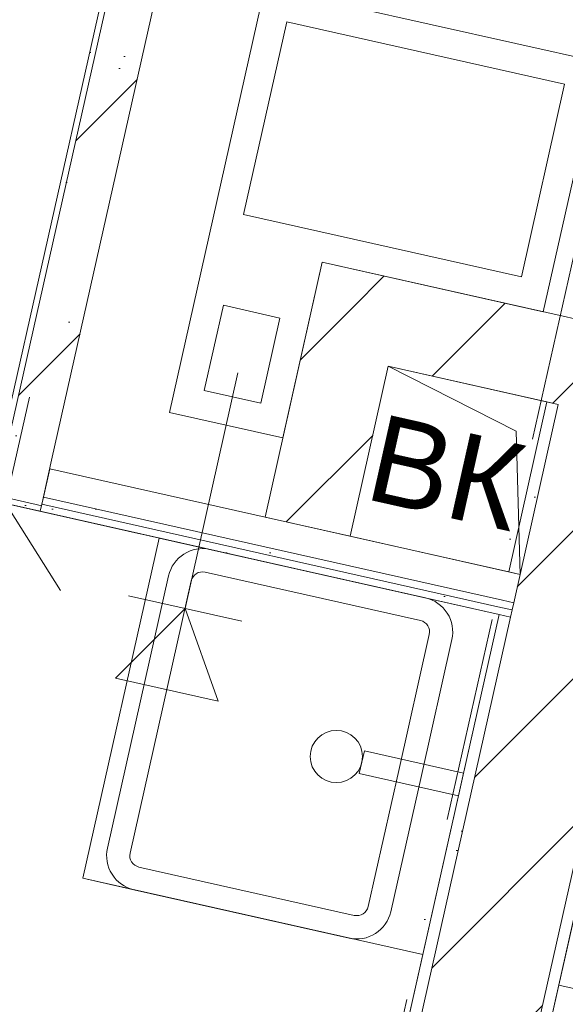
# Model space of a CAD drawing. Header units: millimetres. Extents: x -7145539 to 8272368, y 6117771 to 6337028.
# Tile 152 of 213: x -6865368 to -6864428, y 6138001 to 6139695. Entities that reach past the tile are written whole.
import ezdxf
from ezdxf.enums import TextEntityAlignment as Align

# ---------------------------------------------------------------- set-up
doc = ezdxf.new("R2010")
doc.units = ezdxf.units.MM
doc.header["$MEASUREMENT"] = 0
doc.linetypes.add('Штрихпунктирная', pattern=[670.277762, 352.777767, -176.388884, 0, -141.111112])
for name, color, linetype in [('S - квартира_помещение.АР', 7, 'Continuous'), ('АР-Мебель_Сантехника.АР', 7, 'Continuous'), ('АР-Стены_внутренние_пилоны.АР', 7, 'Continuous'), ('АР-Стены_Перегородки_100_.АР', 7, 'Continuous'), ('АР-Стены_Перегородки_шахты_.АР', 7, 'Continuous'), ('АР-Чертеж-Оси_Осевые размеры.АР', 7, 'Continuous'), ('АР-Чертеж-Размеры.АР', 7, 'Continuous'), ('ИОС-Шахты и отверстия.АР', 7, 'Continuous')]:
    doc.layers.add(name, color=color, linetype=linetype)
for name, color, linetype, lineweight in [('АР-Мебель_Сантехника.АР_Ном._пера__101', 252, 'Continuous', 0), ('АР-Стены_внутренние_пилоны.АР_Ном._пера__1', 7, 'Continuous', 15), ('АР-Стены_Перегородки_100_.АР_Ном._пера__1', 7, 'Continuous', 15), ('АР-Стены_Перегородки_шахты_.АР_Ном._пера__1', 7, 'Continuous', 15), ('АР-Чертеж-Оси_Осевые размеры.АР_Ном._пера__120', 7, 'Continuous', 0), ('АР-Чертеж-Размеры.АР_Ном._пера__1', 7, 'Continuous', 0), ('ИОС-Шахты и отверстия.АР_Ном._пера__1', 7, 'Continuous', 0)]:
    doc.layers.add(name, color=color, linetype=linetype, lineweight=lineweight)
doc.styles.add('РЎР“Р•РќР•Р\xa0Р\x98Р\xa0_РЎРўР\x98Р›Р¬_2', font='GOTHIC.TTF')
doc.styles.add('РЎР“Р•РќР•Р\xa0Р\x98Р\xa0_РЎРўР\x98Р›Р¬_6', font='GOST_Common.ttf')
doc.styles.add('РЎР“Р•РќР•Р\xa0Р\x98Р\xa0_РЎРўР\x98Р›Р¬_8', font='arial.ttf')
doc.dimstyles.new('СГЕНЕРИР_СТИЛЬ__5', dxfattribs={"dimtxt": 150, "dimasz": 237.5, "dimexe": 0.18, "dimexo": 0.0625, "dimgap": 0, "dimtad": 1, "dimdec": 0, "dimzin": 0, "dimdsep": 46, "dimtxsty": 'РЎР“Р•РќР•Р\xa0Р\x98Р\xa0_РЎРўР\x98Р›Р¬_6', "dimblk": 'ARROWHEAD_6', "dimblk1": 'ARROWHEAD_6', "dimblk2": 'ARROWHEAD_6', "dimcen": 0.09, "dimse1": 1, "dimse2": 1, "dimclrd": 7, "dimclre": 7, "dimclrt": 7, "dimazin": 0, "dimtfac": 1, "dimtdec": 4, "dimtmove": 0, "dimatfit": 3, "dimfxl": 1, "dimtolj": 1, "dimtzin": 0, "dimarcsym": 0})
pattern_1 = [(45, (-6256761.35, 6563027.8), (-111.369318, 111.369318), [0, -105, 0, -157.5]), (110, (-6256411.35, 6563027.8), (148.001588, 53.868173), [0, -77, 0, -133])]
pattern_2 = [(45, (-6256761.35, 6562677.8), (-127.279217, 127.279217), [])]
pattern_3 = [(45, (-6256761.35, 6562677.8), (-169.70563, 169.70563), []), (90, (-6256931.05, 6562847.5), (-216, 0), [0, -144, 0, -216]), (155, (-6256761.35, 6563017.2), (91.285545, 195.76248), [0, -105.6, 0, -182.4])]
pattern_4 = [(0, (-6256761.35, 6562677.795), (0, 75), [0, -75])]

# ---------------------------------------------------------------- blocks, each defined once
blk = doc.blocks.new('Стена_193_1', base_point=(-6864714.2, 6137357.8))
at = {"layer": 'АР-Стены_внутренние_пилоны.АР', "linetype": 'Continuous', "lineweight": 0, "true_color": 0x000000}
h = blk.add_hatch(dxfattribs=at)
h.set_pattern_fill('ШТУКАТУРКА__ГИПС_01_0001', color=18, style=0, pattern_type=2)
h.set_pattern_definition(pattern_1)
h.paths.add_polyline_path([(-6863852.8, 6140736.4), (-6864616.6, 6137335.9), (-6864597.1, 6137331.5), (-6863833.3, 6140732)])
h = blk.add_hatch(dxfattribs=at)
h.set_pattern_fill('БЛОКИ_БЕТОННЫЕ_ЭФФЕКТИВН_78', color=18, style=0, pattern_type=2)
h.set_pattern_definition(pattern_2)
h.paths.add_polyline_path([(-6864440.4, 6139033.1), (-6864811.7, 6137379.7), (-6864616.6, 6137335.9), (-6864245.2, 6138989.3)])
h = blk.add_hatch(dxfattribs=at)
h.set_pattern_fill('ШТУКАТУРКА__ГИПС_01_0001', color=18, style=0, pattern_type=2)
h.set_pattern_definition(pattern_1)
h.paths.add_polyline_path([(-6864459.9, 6139037.5), (-6864525.6, 6138744.9), (-6864506.1, 6138740.5), (-6864440.4, 6139033.1)])
h = blk.add_hatch(dxfattribs=at)
h.set_pattern_fill('ШТУКАТУРКА__ГИПС_01_0001', color=18, style=0, pattern_type=2)
h.set_pattern_definition(pattern_1)
h.paths.add_polyline_path([(-6864542.1, 6138671.7), (-6864831.2, 6137384.1), (-6864811.7, 6137379.7), (-6864522.5, 6138667.3)])
at = {"layer": 'АР-Стены_внутренние_пилоны.АР_Ном._пера__1', "color": 7, "linetype": 'Continuous', "lineweight": 15}
for p, q in [((-6864440.4, 6139033.1), (-6864506.1, 6138740.5)), ((-6864459.9, 6139037.5), (-6864440.4, 6139033.1)), ((-6864616.6, 6137335.9), (-6864245.2, 6138989.3)), ((-6864517.1, 6138691.7), (-6864506.1, 6138740.5)), ((-6864519.8, 6138679.5), (-6864517.1, 6138691.7)), ((-6864522.5, 6138667.3), (-6864519.8, 6138679.5)), ((-6864522.5, 6138667.3), (-6864811.7, 6137379.7))]:
    blk.add_line(p, q, dxfattribs=at)
at = {"layer": 'АР-Стены_внутренние_пилоны.АР_Ном._пера__1', "color": 7, "linetype": 'Continuous', "lineweight": 0}
for p, q in [((-6864506.1, 6138740.5), (-6864525.6, 6138744.9)), ((-6864542.1, 6138671.7), (-6864522.5, 6138667.3))]:
    blk.add_line(p, q, dxfattribs=at)
at = {"layer": 'АР-Стены_внутренние_пилоны.АР_Ном._пера__1', "color": 7, "linetype": 'Continuous', "lineweight": 0, "flags": 128}
for points in [[(-6864597.1, 6137331.5), (-6863828.9, 6140751.6)], [(-6864459.9, 6139037.5), (-6864525.6, 6138744.9)], [(-6864542.1, 6138671.7), (-6864831.2, 6137384.1)]]:
    blk.add_lwpolyline(points, dxfattribs=at)
blk = doc.blocks.new('Стена_214_1', base_point=(-6865390.7, 6138954.5))
at = {"layer": 'АР-Стены_Перегородки_100_.АР', "linetype": 'Continuous', "lineweight": 0, "true_color": 0x000000}
h = blk.add_hatch(dxfattribs=at)
h.set_pattern_fill('ШТУКАТУРКА__ГИПС_01_0001', color=18, style=0, pattern_type=2)
h.set_pattern_definition(pattern_1)
h.paths.add_polyline_path([(-6866756.9, 6139169.1), (-6865332.4, 6138849.2), (-6865339, 6138860.9), (-6866754.7, 6139178.9)])
h = blk.add_hatch(dxfattribs=at)
h.set_pattern_fill('БУТ__50__0001', color=18, style=0, pattern_type=2)
h.set_pattern_definition(pattern_3)
h.paths.add_polyline_path([(-6865408.2, 6138876.5), (-6865339, 6138860.9), (-6865390.9, 6138953.4)])
h = blk.add_hatch(dxfattribs=at)
h.set_pattern_fill('БУТ__50__0001', color=18, style=0, pattern_type=2)
h.set_pattern_definition(pattern_3)
h.paths.add_polyline_path([(-6865330.2, 6138858.9), (-6865312.6, 6138937), (-6865390.7, 6138954.5), (-6865390.9, 6138953.4), (-6865339, 6138860.9)])
h = blk.add_hatch(dxfattribs=at)
h.set_pattern_fill('ШТУКАТУРКА__ГИПС_01_0001', color=18, style=0, pattern_type=2)
h.set_pattern_definition(pattern_1)
h.paths.add_polyline_path([(-6865330.2, 6138858.9), (-6865339, 6138860.9), (-6865332.4, 6138849.2)])
at = {"layer": 'АР-Стены_Перегородки_100_.АР_Ном._пера__1', "color": 7, "linetype": 'Continuous', "lineweight": 15}
for p in [(-6865408.2, 6138876.5), (-6865330.2, 6138858.9)]:
    blk.add_line(p, (-6865339, 6138860.9), dxfattribs=at)
at = {"layer": 'АР-Стены_Перегородки_100_.АР_Ном._пера__1', "color": 7, "linetype": 'Continuous', "lineweight": 0, "flags": 128}
for points in [[(-6866756.9, 6139169.1), (-6865332.4, 6138849.2)], [(-6865332.4, 6138849.2), (-6865330.2, 6138858.9)]]:
    blk.add_lwpolyline(points, dxfattribs=at)
at = {"layer": 'АР-Стены_Перегородки_100_.АР_Ном._пера__1', "color": 7, "linetype": 'Continuous', "lineweight": 15, "flags": 128}
blk.add_lwpolyline([(-6865330.2, 6138858.9), (-6865312.6, 6138937)], dxfattribs=at)
blk = doc.blocks.new('Стена_237_1', base_point=(-6865151.8, 6140018.3))
at = {"layer": 'АР-Стены_Перегородки_100_.АР', "linetype": 'Continuous', "lineweight": 0, "true_color": 0x000000}
h = blk.add_hatch(dxfattribs=at)
h.set_pattern_fill('ШТУКАТУРКА__ГИПС_01_0001', color=18, style=0, pattern_type=2)
h.set_pattern_definition(pattern_1)
h.paths.add_polyline_path([(-6865161.5, 6140020.5), (-6865151.8, 6140018.3), (-6865159.3, 6140030.3)])
h = blk.add_hatch(dxfattribs=at)
h.set_pattern_fill('ШТУКАТУРКА__ГИПС_01_0001', color=18, style=0, pattern_type=2)
h.set_pattern_definition(pattern_1)
h.paths.add_polyline_path([(-6865149.6, 6140028.1), (-6865159.3, 6140030.3), (-6865151.8, 6140018.3)])
h = blk.add_hatch(dxfattribs=at)
h.set_pattern_fill('ШТУКАТУРКА__ГИПС_01_0001', color=18, style=0, pattern_type=2)
h.set_pattern_definition(pattern_1)
h.paths.add_polyline_path([(-6865398.3, 6138966.5), (-6865388.5, 6138964.3), (-6865151.8, 6140018.3), (-6865161.5, 6140020.5)])
h = blk.add_hatch(dxfattribs=at)
h.set_pattern_fill('БУТ__50__0001', color=18, style=0, pattern_type=2)
h.set_pattern_definition(pattern_3)
h.paths.add_polyline_path([(-6865169.3, 6139940.3), (-6865091.2, 6139922.7), (-6865151.8, 6140018.3)])
h = blk.add_hatch(dxfattribs=at)
h.set_pattern_fill('БУТ__50__0001', color=18, style=0, pattern_type=2)
h.set_pattern_definition(pattern_3)
h.paths.add_polyline_path([(-6865073.7, 6140000.8), (-6865151.8, 6140018.3), (-6865091.2, 6139922.7)])
h = blk.add_hatch(dxfattribs=at)
h.set_pattern_fill('БУТ__50__0001', color=18, style=0, pattern_type=2)
h.set_pattern_definition(pattern_3)
h.paths.add_polyline_path([(-6865390.7, 6138954.5), (-6865312.6, 6138937), (-6865091.2, 6139922.7), (-6865169.3, 6139940.3)])
at = {"layer": 'АР-Стены_Перегородки_100_.АР_Ном._пера__1', "color": 7, "linetype": 'Continuous', "lineweight": 15}
for p, q in [((-6865151.8, 6140018.3), (-6865169.3, 6139940.3)), ((-6865073.7, 6140000.8), (-6865151.8, 6140018.3)), ((-6865169.3, 6139940.3), (-6865388.5, 6138964.3)), ((-6865390.7, 6138954.5), (-6865388.5, 6138964.3))]:
    blk.add_line(p, q, dxfattribs=at)
at = {"layer": 'АР-Стены_Перегородки_100_.АР_Ном._пера__1', "color": 7, "linetype": 'Continuous', "lineweight": 0, "flags": 128}
for points in [[(-6865159.3, 6140030.3), (-6865398.3, 6138966.5)], [(-6865159.3, 6140030.3), (-6865149.6, 6140028.1)]]:
    blk.add_lwpolyline(points, dxfattribs=at)
at = {"layer": 'АР-Стены_Перегородки_100_.АР_Ном._пера__1', "color": 7, "linetype": 'Continuous', "lineweight": 15, "flags": 128}
blk.add_lwpolyline([(-6865312.6, 6138937), (-6865091.2, 6139922.7)], dxfattribs=at)
blk = doc.blocks.new('Стена_250_1', base_point=(-6865315.9, 6138922.4))
at = {"layer": 'АР-Стены_Перегородки_шахты_.АР', "linetype": 'Continuous', "lineweight": 0, "true_color": 0x000000}
h = blk.add_hatch(dxfattribs=at)
h.set_pattern_fill('ШТУКАТУРКА__ГИПС_03_0001', color=18, style=0, pattern_type=2)
h.set_pattern_definition(pattern_4)
h.paths.add_polyline_path([(-6865332.4, 6138849.2), (-6864542.1, 6138671.7), (-6864539.3, 6138683.9), (-6865329.6, 6138861.4)])
h = blk.add_hatch(dxfattribs=at)
h.set_pattern_fill('ШТУКАТУРКА__ГИПС_03_0001', color=18, style=0, pattern_type=2)
h.set_pattern_definition(pattern_4)
h.paths.add_polyline_path([(-6865329.6, 6138861.4), (-6864539.3, 6138683.9), (-6864536.6, 6138696.1), (-6865326.9, 6138873.6)])
h = blk.add_hatch(dxfattribs=at)
h.set_pattern_fill('ШТУКАТУРКА__ГИПС_03_0001', color=18, style=0, pattern_type=2)
h.set_pattern_definition(pattern_4)
h.paths.add_polyline_path([(-6864536.6, 6138696.1), (-6864539.3, 6138683.9), (-6864519.8, 6138679.5), (-6864517.1, 6138691.7)])
h = blk.add_hatch(dxfattribs=at)
h.set_pattern_fill('ШТУКАТУРКА__ГИПС_03_0001', color=18, style=0, pattern_type=2)
h.set_pattern_definition(pattern_4)
h.paths.add_polyline_path([(-6864539.3, 6138683.9), (-6864542.1, 6138671.7), (-6864522.5, 6138667.3), (-6864519.8, 6138679.5)])
at = {"layer": 'АР-Стены_внутренние_пилоны.АР_Ном._пера__1', "color": 7, "linetype": 'Continuous', "lineweight": 0}
for p, q in [((-6864506.1, 6138740.5), (-6864525.6, 6138744.9)), ((-6864536.6, 6138696.1), (-6864517.1, 6138691.7)), ((-6864539.3, 6138683.9), (-6864519.8, 6138679.5)), ((-6864542.1, 6138671.7), (-6864522.5, 6138667.3))]:
    blk.add_line(p, q, dxfattribs=at)
at = {"layer": 'АР-Стены_внутренние_пилоны.АР_Ном._пера__1', "color": 7, "linetype": 'Continuous', "lineweight": 15}
for p, q in [((-6864517.1, 6138691.7), (-6864506.1, 6138740.5)), ((-6864519.8, 6138679.5), (-6864517.1, 6138691.7)), ((-6864522.5, 6138667.3), (-6864519.8, 6138679.5))]:
    blk.add_line(p, q, dxfattribs=at)
at = {"layer": 'АР-Стены_Перегородки_шахты_.АР_Ном._пера__1', "color": 7, "linetype": 'Continuous', "lineweight": 0}
for p, q in [((-6865329.6, 6138861.4), (-6864539.3, 6138683.9)), ((-6865326.9, 6138873.6), (-6864536.6, 6138696.1))]:
    blk.add_line(p, q, dxfattribs=at)
at = {"layer": 'АР-Стены_Перегородки_шахты_.АР_Ном._пера__1', "color": 7, "linetype": 'Continuous', "lineweight": 0, "flags": 128}
for points in [[(-6865326.9, 6138873.6), (-6865315.9, 6138922.4)], [(-6864525.6, 6138744.9), (-6865315.9, 6138922.4)], [(-6865332.4, 6138849.2), (-6865329.6, 6138861.4)], [(-6865329.6, 6138861.4), (-6865326.9, 6138873.6)], [(-6865332.4, 6138849.2), (-6864542.1, 6138671.7)]]:
    blk.add_lwpolyline(points, dxfattribs=at)
blk = doc.blocks.new('Стена_277_1', base_point=(-6864846.6, 6139278.1))
at = {"layer": 'АР-Стены_Перегородки_100_.АР', "linetype": 'Continuous', "lineweight": 0, "true_color": 0x000000}
h = blk.add_hatch(dxfattribs=at)
h.set_pattern_fill('БЛОКИ_БЕТОННЫЕ_ЭФФЕКТИВН_78', color=18, style=0, pattern_type=2)
h.set_pattern_definition(pattern_2)
h.paths.add_polyline_path([(-6864846.6, 6139278.1), (-6864879.4, 6139131.8), (-6864733.1, 6139098.9)])
h = blk.add_hatch(dxfattribs=at)
h.set_pattern_fill('БЛОКИ_БЕТОННЫЕ_ЭФФЕКТИВН_78', color=18, style=0, pattern_type=2)
h.set_pattern_definition(pattern_2)
h.paths.add_polyline_path([(-6864700.2, 6139245.2), (-6864846.6, 6139278.1), (-6864733.1, 6139098.9)])
h = blk.add_hatch(dxfattribs=at)
h.set_pattern_fill('БЛОКИ_БЕТОННЫЕ_ЭФФЕКТИВН_78', color=18, style=0, pattern_type=2)
h.set_pattern_definition(pattern_2)
h.paths.add_polyline_path([(-6864733.1, 6139098.9), (-6864459.9, 6139037.5), (-6864427, 6139183.9), (-6864700.2, 6139245.2)])
h = blk.add_hatch(dxfattribs=at)
h.set_pattern_fill('БЛОКИ_БЕТОННЫЕ_ЭФФЕКТИВН_78', color=18, style=0, pattern_type=2)
h.set_pattern_definition(pattern_2)
h.paths.add_polyline_path([(-6864427, 6139183.9), (-6864459.9, 6139037.5), (-6864440.4, 6139033.1), (-6864407.5, 6139179.5)])
h = blk.add_hatch(dxfattribs=at)
h.set_pattern_fill('БЛОКИ_БЕТОННЫЕ_ЭФФЕКТИВН_78', color=18, style=0, pattern_type=2)
h.set_pattern_definition(pattern_2)
h.paths.add_polyline_path([(-6864407.5, 6139179.5), (-6864440.4, 6139033.1), (-6864245.2, 6138989.3), (-6864212.4, 6139135.7)])
at = {"layer": 'АР-Стены_внутренние_пилоны.АР_Ном._пера__1', "color": 7, "linetype": 'Continuous', "lineweight": 15}
for p, q in [((-6864407.5, 6139179.5), (-6864427, 6139183.9)), ((-6864245.2, 6138989.3), (-6864212.4, 6139135.7)), ((-6864459.9, 6139037.5), (-6864440.4, 6139033.1))]:
    blk.add_line(p, q, dxfattribs=at)
at = {"layer": 'АР-Стены_Перегородки_100_.АР_Ном._пера__1', "color": 7, "linetype": 'Continuous', "lineweight": 15, "flags": 128}
for points in [[(-6864846.6, 6139278.1), (-6864879.4, 6139131.8)], [(-6864427, 6139183.9), (-6864846.6, 6139278.1)], [(-6864733.1, 6139098.9), (-6864459.9, 6139037.5)]]:
    blk.add_lwpolyline(points, dxfattribs=at)
blk = doc.blocks.new('Стена_278_1', base_point=(-6864945.2, 6138839))
at = {"layer": 'АР-Стены_Перегородки_100_.АР', "linetype": 'Continuous', "lineweight": 0, "true_color": 0x000000}
h = blk.add_hatch(dxfattribs=at)
h.set_pattern_fill('БЛОКИ_БЕТОННЫЕ_ЭФФЕКТИВН_78', color=18, style=0, pattern_type=2)
h.set_pattern_definition(pattern_2)
h.paths.add_polyline_path([(-6864879.4, 6139131.8), (-6864945.2, 6138839), (-6864798.8, 6138806.2), (-6864733.1, 6139098.9)])
at = {"layer": 'АР-Стены_Перегородки_100_.АР_Ном._пера__1', "color": 7, "linetype": 'Continuous', "lineweight": 15, "flags": 128}
for points in [[(-6864879.4, 6139131.8), (-6864945.2, 6138839)], [(-6864798.8, 6138806.2), (-6864733.1, 6139098.9)], [(-6864945.2, 6138839), (-6864798.8, 6138806.2)]]:
    blk.add_lwpolyline(points, dxfattribs=at)
blk = doc.blocks.new('Секция Белфаст 1-створчатая с Мойкой 23[145]_1', base_point=(-6865258.9, 6138217.8))
at = {"layer": 'АР-Мебель_Сантехника.АР_Ном._пера__101', "color": 252, "linetype": 'Continuous', "lineweight": 0}
for p, q in [((-6865258.9, 6138217.8), (-6865127.4, 6138803.2)), ((-6865127.4, 6138803.2), (-6864542, 6138671.8)), ((-6865127.4, 6138803.2), (-6865039.6, 6138783.5)), ((-6864677.6, 6138661.2), (-6865048.4, 6138744.5)), ((-6865072.3, 6138729.4), (-6865177.5, 6138261)), ((-6864542, 6138671.8), (-6864673.5, 6138086.3)), ((-6864715.1, 6138403.2), (-6864662.5, 6138637.3)), ((-6864767.7, 6138169), (-6864715.1, 6138403.2)), ((-6865162.3, 6138237.1), (-6864791.6, 6138153.9)), ((-6864673.5, 6138086.3), (-6865258.9, 6138217.8)), ((-6865258.9, 6138217.8), (-6865171.1, 6138198.1))]:
    blk.add_line(p, q, dxfattribs=at)
at = {"layer": 'АР-Мебель_Сантехника.АР_Ном._пера__101', "color": 252, "linetype": 'Continuous', "lineweight": 0, "flags": 128}
blk.add_lwpolyline([(-6864676.1, 6138394.4), (-6864623.5, 6138628.6, 0.414214), (-6864668.9, 6138700.2), (-6865039.6, 6138783.5, 0.414214), (-6865111.3, 6138738.1), (-6865216.5, 6138269.8, 0.414214), (-6865171.1, 6138198.1), (-6864800.3, 6138114.8, 0.414214), (-6864728.7, 6138160.2)], format="xyb", close=True, dxfattribs=at)
blk.add_lwpolyline([(-6864782.9, 6138397.9), (-6864774.1, 6138436.9), (-6864603.4, 6138398.6), (-6864612.1, 6138359.5)], close=True, dxfattribs=at)
at = {"layer": 'АР-Мебель_Сантехника.АР_Ном._пера__101', "color": 252, "linetype": 'Continuous', "lineweight": 0}
blk.add_circle((-6864822.4, 6138427.3), 45, dxfattribs=at)
for centre, start, end in [((-6865052.8, 6138725), 77.3417, 167.3417), ((-6864682, 6138641.7), 347.3417, 77.3417), ((-6865158, 6138256.6), 167.3417, 257.3417), ((-6864787.2, 6138173.4), 257.3417, 347.3417)]:
    blk.add_arc(centre, 20, start, end, dxfattribs=at)
blk = doc.blocks.new('Секция Белфаст 1-створчатая с Мойкой 23[147]_1', base_point=(-6863853.9, 6137902.3))
at = {"layer": 'АР-Мебель_Сантехника.АР_Ном._пера__101', "color": 252, "linetype": 'Continuous', "lineweight": 0}
for p, q in [((-6864307.9, 6138619.2), (-6864439.3, 6138033.7)), ((-6863722.5, 6138487.7), (-6864307.9, 6138619.2)), ((-6864189.8, 6138551.6), (-6863819, 6138468.4)), ((-6864266.3, 6138302.3), (-6864213.7, 6138536.5)), ((-6863722.5, 6138487.7), (-6863810.3, 6138507.4)), ((-6863853.9, 6137902.3), (-6863722.5, 6138487.7)), ((-6863803.9, 6138444.5), (-6863909.1, 6137976.1)), ((-6864318.9, 6138068.2), (-6864266.3, 6138302.3)), ((-6864439.3, 6138033.7), (-6863853.9, 6137902.3)), ((-6863933, 6137961), (-6864303.8, 6138044.3)), ((-6863853.9, 6137902.3), (-6863941.8, 6137922))]:
    blk.add_line(p, q, dxfattribs=at)
at = {"layer": 'АР-Мебель_Сантехника.АР_Ном._пера__101', "color": 252, "linetype": 'Continuous', "lineweight": 0, "flags": 128}
blk.add_lwpolyline([(-6864305.3, 6138311.1), (-6864252.7, 6138545.3, -0.414214), (-6864181, 6138590.7), (-6863810.3, 6138507.4, -0.414214), (-6863764.9, 6138435.7), (-6863870.1, 6137967.4, -0.414214), (-6863941.8, 6137922), (-6864312.5, 6138005.3, -0.414214), (-6864357.9, 6138076.9)], format="xyb", close=True, dxfattribs=at)
blk.add_lwpolyline([(-6864207.3, 6138268.6), (-6864198.5, 6138307.6), (-6864369.2, 6138346), (-6864378, 6138306.9)], close=True, dxfattribs=at)
at = {"layer": 'АР-Мебель_Сантехника.АР_Ном._пера__101', "color": 252, "linetype": 'Continuous', "lineweight": 0}
blk.add_circle((-6864159, 6138278.2), 45, dxfattribs=at)
for centre, start, end in [((-6864194.2, 6138532.1), 77.3417, 167.3417), ((-6863823.4, 6138448.9), 347.3417, 77.3417), ((-6864299.4, 6138063.8), 167.3417, 257.3417), ((-6863928.6, 6137980.5), 257.3417, 347.3417)]:
    blk.add_arc(centre, 20, start, end, dxfattribs=at)
blk = doc.blocks.new('Стандартный Маркер Сетки[171]_1', base_point=(-6861984.6, 6150104.3))
at = {"layer": 'АР-Чертеж-Оси_Осевые размеры.АР_Ном._пера__120', "color": 7, "linetype": 'Штрихпунктирная', "lineweight": 0}
blk.add_line((-6862203.8, 6149128.6), (-6866766.3, 6128814.2), dxfattribs=at)
at = {"layer": 'АР-Чертеж-Оси_Осевые размеры.АР_Ном._пера__120', "color": 7, "lineweight": 0, "style": 'РЎР“Р•РќР•Р\xa0Р\x98Р\xa0_РЎРўР\x98Р›Р¬_2'}
blk.add_attdef('AC_MarkerText_1', text='', height=350, rotation=347.3417, dxfattribs=at).set_placement((-6867025, 6127531.7), align=Align.TOP_CENTER)
blk = doc.blocks.new('Стандартный Маркер Сетки[192]_1', base_point=(-6861984.6, 6150104.3))
at = {"layer": 'АР-Чертеж-Оси_Осевые размеры.АР_Ном._пера__120', "color": 7, "linetype": 'Штрихпунктирная', "lineweight": 0}
blk.add_line((-6862203.8, 6149128.6), (-6866766.3, 6128814.2), dxfattribs=at)
at = {"layer": 'АР-Чертеж-Оси_Осевые размеры.АР_Ном._пера__120', "color": 7, "lineweight": 0, "style": 'РЎР“Р•РќР•Р\xa0Р\x98Р\xa0_РЎРўР\x98Р›Р¬_2'}
blk.add_attdef('AC_MarkerText_1', text='', height=350, rotation=347.3417, dxfattribs=at).set_placement((-6867025, 6127531.7), align=Align.TOP_CENTER)
blk = doc.blocks.new('*D1276', base_point=(-6256761.3, 6562677.8))
at = {"layer": 'АР-Чертеж-Размеры.АР_Ном._пера__1', "color": 7, "linetype": 'Continuous', "lineweight": 0, "transparency": 16777216}
for p, q in [((-6865350.8, 6139045.5), (-6865391.9, 6138862.6)), ((-6865297.3, 6138713.2), (-6865486.5, 6139011.9)), ((-6865620.6, 6138913.9), (-6865163.2, 6138811.2)), ((-6865391.9, 6138862.6), (-6866071.3, 6135838.1))]:
    blk.add_line(p, q, dxfattribs=at)
blk = doc.blocks.new('ARROWHEAD_6')
at = {"color": 0, "linetype": 'Continuous', "lineweight": 0}
for p, q in [((-0.5, -0.5), (0.5, 0.5)), ((0, 0), (-1, 0))]:
    blk.add_line(p, q, dxfattribs=at)
blk = doc.blocks.new('*D1277', base_point=(-6256761.3, 6562677.8))
at = {"layer": 'АР-Чертеж-Размеры.АР_Ном._пера__1', "color": 7, "linetype": 'Continuous', "lineweight": 0, "transparency": 16777216}
for p, q in [((-6865297.3, 6138713.2), (-6865486.5, 6139011.9)), ((-6865391.9, 6138862.6), (-6866071.3, 6135838.1)), ((-6866165.8, 6135987.4), (-6865976.7, 6135688.7)), ((-6866299.9, 6135889.4), (-6865842.6, 6135786.7)), ((-6866071.3, 6135838.1), (-6866112.4, 6135655.1))]:
    blk.add_line(p, q, dxfattribs=at)
at = {"layer": 'АР-Чертеж-Размеры.АР_Ном._пера__1', "color": 7, "lineweight": 0, "transparency": 16777216, "insert": (-6865809.8, 6137139), "char_height": 150, "attachment_point": 7, "rotation": 77.3404, "style": 'РЎР“Р•РќР•Р\xa0Р\x98Р\xa0_РЎРўР\x98Р›Р¬_6'}
blk.add_mtext('\\A1;{\\pql;\\fGOST Common|b0|i0|c204|p0;\\W1.000000;3\xa0100}', dxfattribs=at)
blk = doc.blocks.new('Символ Проема в Полу 21[201]_1', base_point=(-6864733.1, 6139098.9))
at = {"layer": 'ИОС-Шахты и отверстия.АР_Ном._пера__1', "color": 7, "linetype": 'Continuous', "lineweight": 0, "flags": 128}
for points in [[(-6864512.8, 6138987.3), (-6864506.1, 6138740.4), (-6864798.8, 6138806.2), (-6864733.1, 6139098.9)], [(-6864733.1, 6139098.9), (-6864440.4, 6139033.1), (-6864506.1, 6138740.4), (-6864512.8, 6138987.3)]]:
    blk.add_lwpolyline(points, close=True, dxfattribs=at)

msp = doc.modelspace()

# ---------------------------------------------------------------- linework, layer by layer
at = {"layer": 'S - квартира_помещение.АР', "color": 254, "linetype": 'Continuous', "lineweight": 0, "true_color": 0xd8d8d8, "flags": 128}
for points in [[(-6871891.4, 6139809.7), (-6870818.1, 6139568.7), (-6870686.6, 6140154.2), (-6865398.2, 6138966.6), (-6865159.3, 6140030.3), (-6864281.2, 6139833.2), (-6864067.3, 6140785.5), (-6864652.7, 6140917), (-6864427.3, 6141920.6), (-6865451.8, 6142150.7), (-6865572.2, 6141614.4), (-6865913.8, 6141691.1), (-6866230.5, 6140280.9), (-6869464.9, 6141007.3), (-6871518.8, 6141468.6)], [(-6867693.6, 6139379.6), (-6868373, 6136354.9), (-6865221.4, 6135647.1), (-6864542, 6138671.8)], [(-6864987.2, 6135594.5), (-6861806.4, 6134880.1), (-6861127, 6137904.8), (-6864307.9, 6138619.2)]]:
    msp.add_lwpolyline(points, close=True, dxfattribs=at)
at = {"layer": 'ИОС-Шахты и отверстия.АР_Ном._пера__1', "color": 7, "linetype": 'Continuous', "lineweight": 0}
for points in [[(-6864466.1, 6139192.6), (-6864369.6, 6139622), (-6864945.3, 6139751.2), (-6865109.6, 6139019.5), (-6864914.5, 6138975.6), (-6864846.6, 6139278.1)], [(-6864907.5, 6139691.5), (-6864429.4, 6139584.1), (-6864503.9, 6139252.4), (-6864982, 6139359.8)], [(-6864952.3, 6139035.4), (-6865049.9, 6139057.3), (-6865017, 6139203.7), (-6864919.5, 6139181.7)], [(-6865082.9, 6138682), (-6865202.6, 6138562.3), (-6865026, 6138522.6)]]:
    msp.add_lwpolyline(points, close=True, dxfattribs=at)
for points in [[(-6864991.9, 6139087.6), (-6865082.9, 6138682)], [(-6865082.9, 6138682), (-6865180.5, 6138703.9)], [(-6865082.9, 6138682), (-6864985.4, 6138660.1)]]:
    msp.add_lwpolyline(points, dxfattribs=at)

# ---------------------------------------------------------------- block references
at = {"layer": 'АР-Мебель_Сантехника.АР', "color": 252, "linetype": 'Continuous', "lineweight": 0}
for name, p in [('Секция Белфаст 1-створчатая с Мойкой 23[145]_1', (-6865258.9, 6138217.8)), ('Секция Белфаст 1-створчатая с Мойкой 23[147]_1', (-6863853.9, 6137902.3))]:
    msp.add_blockref(name, p, dxfattribs=at)
at = {"layer": 'АР-Стены_внутренние_пилоны.АР', "color": 7, "lineweight": 0}
msp.add_blockref('Стена_193_1', (-6864714.2, 6137357.8), dxfattribs=at)
at = {"layer": 'АР-Стены_Перегородки_100_.АР', "color": 7, "lineweight": 0}
for name, p in [('Стена_214_1', (-6865390.7, 6138954.5)), ('Стена_237_1', (-6865151.8, 6140018.3)), ('Стена_277_1', (-6864846.6, 6139278.1)), ('Стена_278_1', (-6864945.2, 6138839))]:
    msp.add_blockref(name, p, dxfattribs=at)
at = {"layer": 'АР-Стены_Перегородки_шахты_.АР', "color": 7, "lineweight": 0}
msp.add_blockref('Стена_250_1', (-6865315.9, 6138922.4), dxfattribs=at)
at = {"layer": 'АР-Чертеж-Оси_Осевые размеры.АР', "color": 8, "linetype": 'Continuous', "lineweight": 15}
for name in ['Стандартный Маркер Сетки[171]_1', 'Стандартный Маркер Сетки[192]_1']:
    msp.add_blockref(name, (-6861984.6, 6150104.3), dxfattribs=at)
at = {"layer": 'ИОС-Шахты и отверстия.АР', "color": 7, "linetype": 'Continuous', "lineweight": 0}
msp.add_blockref('Символ Проема в Полу 21[201]_1', (-6864733.1, 6139098.9), dxfattribs=at)

# ---------------------------------------------------------------- texts
at = {"layer": 'ИОС-Шахты и отверстия.АР_Ном._пера__1', "color": 7, "linetype": 'Continuous', "lineweight": 0, "insert": (-6864633.5, 6138916.1), "char_height": 150, "attachment_point": 5, "rotation": 347.3425, "style": 'РЎР“Р•РќР•Р\xa0Р\x98Р\xa0_РЎРўР\x98Р›Р¬_8'}
msp.add_mtext('\\A1;{\\pqc;\\fArial|b0|i0|c204|p0;\\W1.000000;ВК}', dxfattribs=at)

# ---------------------------------------------------------------- dimensions: what is measured, and where the dimension line sits
at = {"layer": 'АР-Чертеж-Размеры.АР', "color": 7, "linetype": 'Continuous', "lineweight": 0}
for base, p1, p2, picture, middle in [((-6865391.9, 6138862.5), (-6865394.7, 6138863.2), (-6868054.6, 6139460.6), '*D1276', (-6865493.5, 6138889.5)), ((-6866071.3, 6135838), (-6868054.6, 6139460.6), (-6866074, 6135838.6), '*D1277', (-6865826.6, 6137406.5))]:
    dim = msp.add_linear_dim(base=base, p1=p1, p2=p2, angle=257.3404, dimstyle='СГЕНЕРИР_СТИЛЬ__5', dxfattribs=at)
    dim.commit()
    dim.dimension.update_dxf_attribs({"geometry": picture, "text_midpoint": middle, "dimtype": 160, "text_rotation": 77.3404})

doc.saveas('drawing.dxf')
